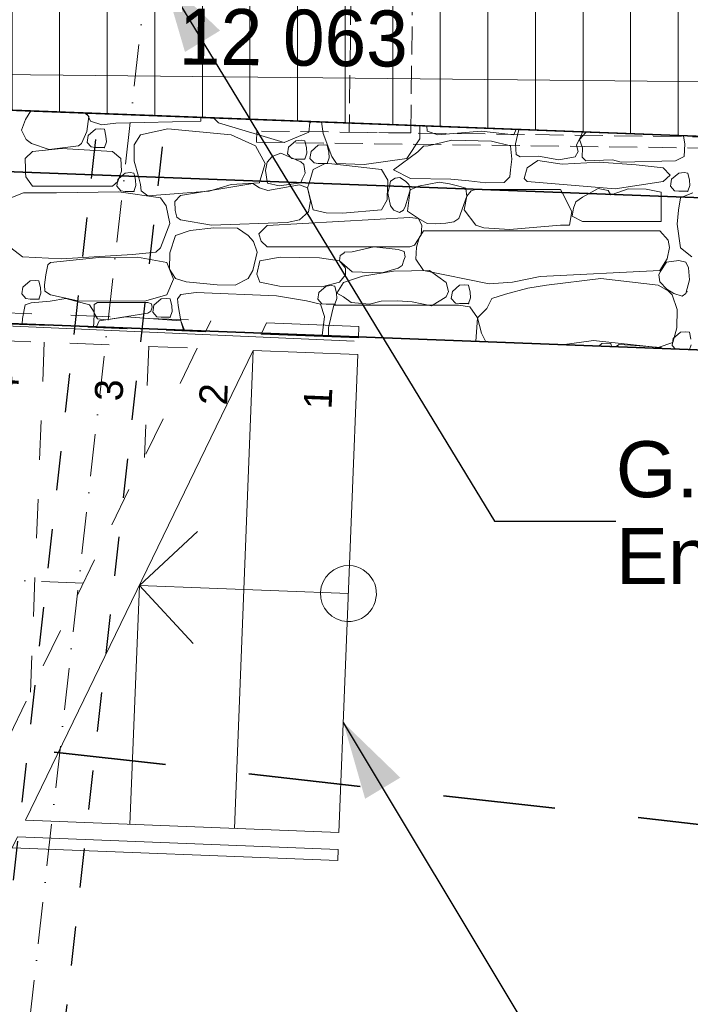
# Model space of a CAD drawing. Header units: millimetres. Extents: x -738537 to 1850049, y -250217 to 604013.
# Tile 138 of 204: x -107752 to -105357, y 74982 to 78497. Entities that reach past the tile are written whole.
import ezdxf
from ezdxf.enums import TextEntityAlignment as Align

# ---------------------------------------------------------------- set-up
doc = ezdxf.new("R2010")
doc.units = ezdxf.units.MM
doc.header["$MEASUREMENT"] = 0
doc.set_wipeout_variables(frame=1)
for name, pattern in [('Dashed', [280, 140, -140]), ('Dot & Dashed', [280, 150, -60, 0, -70]), ('Hidden Line', [140, 100, -40]), ('Long Dashed', [700, 400, -300]), ('Wipeout_Contour', [1000, 0, -1000])]:
    doc.linetypes.add(name, pattern=pattern)
for name, color, linetype, lineweight in [('A_BEAMS_Pen_No__2', 1, 'Continuous', 25), ('A_FLOORS STRUCTURE_Pen_No__128', 9, 'Continuous', 0), ('A_FLOORS STRUCTURE_Pen_No__3', 30, 'Continuous', 15), ('A_SITE 3D_Pen_No__128', 9, 'Continuous', 0), ('A_STAIRS_Pen_No__5', 4, 'Continuous', 5), ('A_WALL LOAD_Pen_No__3', 30, 'Continuous', 15), ('C-GRID _Pen_No__5', 4, 'Continuous', 5), ('C_DIMS - GA_Pen_No__6', 7, 'Continuous', 5), ('C_TEXT GA_Pen_No__6', 7, 'Continuous', 5), ('MARKETING_Pen_No__1', 214, 'Continuous', 35), ('SEWER LINE_Pen_No__1', 214, 'Continuous', 35), ('SEWER LINE_Pen_No__4', 5, 'Continuous', 5)]:
    doc.layers.add(name, color=color, linetype=linetype, lineweight=lineweight)
for name, color, linetype in [('A_FLOORS STRUCTURE', 7, 'Continuous'), ('A_STAIRS', 7, 'Continuous'), ('C_DIMS - GA', 7, 'Continuous'), ('MARKETING', 7, 'Continuous')]:
    doc.layers.add(name, color=color, linetype=linetype)
for name, color, linetype, lineweight, true_color in [('A_STAIRS_Pen_No__7', 7, 'Continuous', 5, 0x9f07ff), ('MARKETING_Pen_No__171', 7, 'Continuous', 0, 0xdadada), ('MARKETING_Pen_No__7', 7, 'Continuous', 5, 0x9f07ff)]:
    doc.layers.add(name, color=color, linetype=linetype, lineweight=lineweight, true_color=true_color)
doc.styles.add('GENERATED_STYLE_1', font='GOTHIC.TTF')
doc.styles.add('GENERATED_STYLE_2', font='arial.ttf')
doc.dimstyles.new('GENERATED_STYLE__1', dxfattribs={"dimtxt": 200, "dimasz": 95, "dimexe": 0.18, "dimexo": 90000, "dimgap": 0.09, "dimtad": 1, "dimdec": 0, "dimzin": 0, "dimdsep": 46, "dimtxsty": 'GENERATED_STYLE_1', "dimblk": 'ARROWHEAD_2', "dimblk1": 'ARROWHEAD_2', "dimblk2": 'ARROWHEAD_2', "dimcen": 0.09, "dimclrd": 7, "dimclre": 7, "dimclrt": 7, "dimadec": 0, "dimazin": 0, "dimtfac": 1, "dimtdec": 4, "dimtmove": 0, "dimatfit": 3, "dimfxl": 1, "dimtolj": 1, "dimtzin": 0, "dimarcsym": 0})
doc.dimstyles.new('GENERATED_STYLE__7', dxfattribs={"dimtxt": 0.18, "dimasz": 273.6, "dimexe": 0.18, "dimexo": 0.0625, "dimgap": 0.09, "dimtad": 0, "dimtih": 1, "dimtoh": 1, "dimdec": 4, "dimzin": 0, "dimdsep": 46, "dimcen": 0.09, "dimadec": 0, "dimazin": 0, "dimtfac": 1, "dimtdec": 4, "dimtmove": 0, "dimatfit": 3, "dimldrblk": 'ARROWHEAD_5', "dimfxl": 1, "dimtolj": 1, "dimtzin": 0, "dimarcsym": 0})

# ---------------------------------------------------------------- blocks, each defined once
blk = doc.blocks.new('*X288')
at = {"layer": 'MARKETING_Pen_No__7', "color": 190, "linetype": 'Continuous', "lineweight": 5, "true_color": 0x9f07ff}
for p, q in [((-107712.6, 78171.4), (-107731.2, 78140.8)), ((-107505.1, 78152.1), (-107519, 78164.1)), ((-107513.1, 78163.9), (-107499.7, 78134.4)), ((-107512.6, 78098.4), (-107505.1, 78152.1)), ((-107105.6, 78134.4), (-107105.3, 78148.5)), ((-107059.6, 78146.7), (-107042.3, 78129.1)), ((-107731.2, 78140.8), (-107746.2, 78102.3)), ((-107481.5, 78106.2), (-107507.5, 78083.6)), ((-107499.7, 78134.4), (-107459.5, 78122)), ((-107463.1, 78107.8), (-107481.5, 78106.2)), ((-107449.8, 78106.2), (-107463.1, 78107.8)), ((-107459.5, 78122), (-107408.5, 78127.5)), ((-107444.1, 78081.1), (-107449.8, 78106.2)), ((-107408.5, 78127.5), (-107105.6, 78134.4)), ((-107222.8, 78107.9), (-107320.8, 78085.6)), ((-106996.7, 78085.6), (-107222.8, 78107.9)), ((-107042.3, 78129.1), (-106807.6, 78059.2)), ((-106719.2, 78095.5), (-106715.5, 78129.1)), ((-106715.5, 78129.1), (-106711.5, 78133.6)), ((-106673.9, 78132.1), (-106667.9, 78091)), ((-106323.3, 78071.8), (-106322.6, 78118.9)), ((-106297.9, 78117.9), (-106296.3, 78099.6)), ((-107746.2, 78102.3), (-107729.8, 78069.7)), ((-107532, 78055.2), (-107512.6, 78098.4)), ((-107507.5, 78083.6), (-107511.2, 78059)), ((-107442.8, 78061.5), (-107444.1, 78081.1)), ((-107320.8, 78085.6), (-107344, 78050.8)), ((-106910.4, 78047.2), (-106996.7, 78085.6)), ((-106807.6, 78059.2), (-106719.2, 78095.5)), ((-106667.9, 78091), (-106637.6, 78009)), ((-106369.1, 78002.2), (-106323.3, 78071.8)), ((-106296.3, 78099.6), (-106258.8, 78085.6)), ((-106258.8, 78085.6), (-106103.2, 78098.9)), ((-106103.2, 78098.9), (-105986.8, 78085.6)), ((-105986.8, 78085.6), (-105978.8, 78105.8)), ((-105969, 78105.5), (-105980.9, 78054.1)), ((-105763.1, 78049.2), (-105745, 78085.8)), ((-105730, 78094.1), (-105752.5, 78069.6)), ((-105745, 78085.8), (-105741.6, 78096.9)), ((-105725.7, 78096.3), (-105730, 78094.1)), ((-105381.2, 78081.6), (-105385.3, 78083.4)), ((-105376, 78053.5), (-105381.2, 78081.6)), ((-107729.8, 78069.7), (-107710.3, 78055.2)), ((-107710.3, 78055.2), (-107647.1, 78033.7)), ((-107603.4, 78037.3), (-107707, 78026.2)), ((-107647.1, 78033.7), (-107542.2, 78047.2)), ((-107421.2, 78026.2), (-107603.4, 78037.3)), ((-107542.2, 78047.2), (-107532, 78055.2)), ((-107511.2, 78059), (-107496.5, 78042.8)), ((-107496.5, 78042.8), (-107481.5, 78040.8)), ((-107481.5, 78040.8), (-107449.8, 78040.8)), ((-107449.8, 78040.8), (-107442.8, 78061.5)), ((-107344, 78050.8), (-107343.2, 77991.9)), ((-106875.8, 77984.4), (-106910.4, 78047.2)), ((-106791.5, 78042.4), (-106795.2, 78017.9)), ((-106765.5, 78065), (-106791.5, 78042.4)), ((-106747, 78066.6), (-106765.5, 78065)), ((-106733.8, 78065), (-106747, 78066.6)), ((-106728, 78040), (-106733.8, 78065)), ((-106726.8, 78020.3), (-106728, 78040)), ((-106685.6, 78049.2), (-106711.6, 78026.6)), ((-106667.2, 78050.8), (-106685.6, 78049.2)), ((-106653.9, 78049.2), (-106667.2, 78050.8)), ((-106648.1, 78024.1), (-106653.9, 78049.2)), ((-106310.1, 78045.5), (-106330.2, 78025.7)), ((-106292.9, 78047.3), (-106310.1, 78045.5)), ((-106209.1, 78066.7), (-106292.9, 78047.3)), ((-106067.1, 78064.1), (-106209.1, 78066.7)), ((-105999.3, 78047.3), (-106067.1, 78064.1)), ((-105994.7, 77999.4), (-105999.3, 78047.3)), ((-105980.9, 78054.1), (-105979.2, 78016)), ((-105756.9, 78027.2), (-105763.1, 78049.2)), ((-105752.5, 78069.6), (-105741.9, 78039.5)), ((-105741.9, 78039.5), (-105743.3, 78006.8)), ((-105378.3, 78008.8), (-105376, 78053.5)), ((-107707, 78026.2), (-107733.4, 78001.9)), ((-107733.4, 78001.9), (-107732.1, 77965.3)), ((-107391.4, 78001.6), (-107421.2, 78026.2)), ((-107389.2, 77956.5), (-107391.4, 78001.6)), ((-106849.9, 78008.4), (-106868, 77988.6)), ((-106819.3, 78020.3), (-106849.9, 78008.4)), ((-106748.6, 77989.2), (-106819.3, 78020.3)), ((-106795.2, 78017.9), (-106780.5, 78001.6)), ((-106780.5, 78001.6), (-106765.5, 77999.7)), ((-106733.8, 77999.7), (-106726.8, 78020.3)), ((-106711.6, 78026.6), (-106715.3, 78002)), ((-106715.3, 78002), (-106700.6, 77985.8)), ((-106653.9, 77983.9), (-106646.9, 78004.5)), ((-106646.9, 78004.5), (-106648.1, 78024.1)), ((-106637.6, 78009), (-106620.3, 77984.4)), ((-106521.5, 77980.5), (-106369.1, 78002.2)), ((-106330.2, 78025.7), (-106417.2, 77960.8)), ((-105979.2, 78016), (-105965, 78007.7)), ((-105965, 78007.7), (-105898.5, 78010)), ((-105898.5, 78010), (-105826.4, 77997.3)), ((-105826.4, 77997.3), (-105767.7, 78007.7)), ((-105767.7, 78007.7), (-105756.9, 78027.2)), ((-105743.3, 78006.8), (-105730, 77993.8)), ((-105409.2, 77993.8), (-105378.3, 78008.8)), ((-107343.2, 77991.9), (-107328.3, 77936.9)), ((-106894.2, 77920.6), (-106875.8, 77984.4)), ((-106868, 77988.6), (-106874.3, 77959.3)), ((-106765.5, 77999.7), (-106733.8, 77999.7)), ((-106736.8, 77979.7), (-106748.6, 77989.2)), ((-106733, 77949.6), (-106736.8, 77979.7)), ((-106660.7, 77983.3), (-106703.6, 77962.1)), ((-106700.6, 77985.8), (-106685.6, 77983.9)), ((-106685.6, 77983.9), (-106653.9, 77983.9)), ((-106636.9, 77982.8), (-106660.7, 77983.3)), ((-106459.4, 77962.1), (-106636.9, 77982.8)), ((-106620.3, 77984.4), (-106521.5, 77980.5)), ((-105999.3, 77960.8), (-105994.7, 77999.4)), ((-105939.9, 77968.1), (-105950.6, 77930.4)), ((-105900.9, 77994.7), (-105939.9, 77968.1)), ((-105814, 77981.6), (-105900.9, 77994.7)), ((-105681.6, 77989), (-105814, 77981.6)), ((-105730, 77993.8), (-105634, 77996.8)), ((-105550.4, 77979.1), (-105681.6, 77989)), ((-105634, 77996.8), (-105604.1, 77988.6)), ((-105604.1, 77988.6), (-105409.2, 77993.8)), ((-105453.5, 77968.1), (-105550.4, 77979.1)), ((-105428.7, 77942.7), (-105453.5, 77968.1)), ((-107732.1, 77965.3), (-107731.2, 77952.1)), ((-107395.2, 77939.5), (-107389.2, 77956.5)), ((-107376.1, 77949.5), (-107388, 77939.2)), ((-107357.6, 77951.2), (-107376.1, 77949.5)), ((-107344.4, 77949.5), (-107357.6, 77951.2)), ((-107341.6, 77937.4), (-107344.4, 77949.5)), ((-106874.3, 77959.3), (-106868.5, 77919.6)), ((-106743.1, 77928.3), (-106733, 77949.6)), ((-106703.6, 77962.1), (-106718.4, 77913.9)), ((-106436.8, 77924.4), (-106459.4, 77962.1)), ((-106410.9, 77931.8), (-106427.1, 77921.2)), ((-106417.2, 77960.8), (-106356.2, 77929.8)), ((-106393.9, 77934.2), (-106410.9, 77931.8)), ((-106374.3, 77921.2), (-106393.9, 77934.2)), ((-106021.6, 77916.4), (-106001.2, 77936.4)), ((-106001.2, 77936.4), (-105999.3, 77960.8)), ((-105950.6, 77930.4), (-105939.9, 77919.2)), ((-105453.5, 77919.2), (-105428.7, 77942.7)), ((-105397.5, 77949.9), (-105423.5, 77927.3)), ((-105379, 77951.5), (-105397.5, 77949.9)), ((-105365.8, 77949.9), (-105379, 77951.5)), ((-105360, 77924.8), (-105365.8, 77949.9)), ((-106748, 77915), (-106743.1, 77928.3)), ((-106437.8, 77903.3), (-106437.7, 77905.8)), ((-106437.7, 77905.8), (-106436.8, 77924.4)), ((-106427.1, 77921.2), (-106431.5, 77903.1)), ((-106362.6, 77909.4), (-106374.3, 77921.2)), ((-106360.1, 77900.4), (-106362.6, 77909.4)), ((-106356.2, 77929.8), (-106212.2, 77927.8)), ((-106327.4, 77902.7), (-106335.3, 77899.5)), ((-106253.6, 77917), (-106327.4, 77902.7)), ((-106217.1, 77911.8), (-106253.6, 77917)), ((-106183.5, 77902.7), (-106217.1, 77911.8)), ((-106212.2, 77927.8), (-106148.4, 77921.5)), ((-106159.1, 77895.3), (-106183.5, 77902.7)), ((-106158.8, 77892.8), (-106159.1, 77895.3)), ((-106148.4, 77921.5), (-106087.1, 77915.2)), ((-106087.1, 77915.2), (-106021.6, 77916.4)), ((-105939.9, 77919.2), (-105625.1, 77893.5)), ((-105625.1, 77893.5), (-105453.5, 77919.2)), ((-105423.5, 77927.3), (-105427.2, 77902.7)), ((-105427.2, 77902.7), (-105412.5, 77886.5)), ((-105365.8, 77884.6), (-105358.8, 77905.2)), ((-105358.8, 77905.2), (-105360, 77924.8)), ((-106123.4, 77891.5), (-106123.5, 77891.5)), ((-105819.8, 77891.5), (-106123.4, 77891.5)), ((-105813.9, 77879.8), (-105819.8, 77891.5)), ((-105686.3, 77894), (-105718.1, 77876.2)), ((-105650.3, 77887.2), (-105686.3, 77894)), ((-105642.2, 77873.3), (-105650.3, 77887.2)), ((-105578.1, 77892.9), (-105636.2, 77873.1)), ((-105514, 77892.6), (-105578.1, 77892.9)), ((-105461, 77881.2), (-105514, 77892.6)), ((-105461, 77866.5), (-105461, 77881.2)), ((-105412.5, 77886.5), (-105397.5, 77884.6)), ((-105397.5, 77884.6), (-105365.8, 77884.6)), ((-105347, 77879), (-105387, 77863.7))]:
    blk.add_line(p, q, dxfattribs=at)
for p in [(-107449.8, 78040.8), (-106733.8, 77999.7), (-106653.9, 77983.9), (-105365.8, 77884.6)]:
    blk.add_point(p, dxfattribs=at)
blk = doc.blocks.new('Fill_103', base_point=(0, 0))
at = {"color": 254, "linetype": 'Wipeout_Contour', "lineweight": 0, "ltscale": 778868.011048}
blk.add_wipeout([(-109499.7, 78239), (-109508, 78019.2), (-100580.9, 77682.3), (-100442.4, 78591.1), (-100728.2, 78594), (-100856.8, 77912.1)], dxfattribs=at).dxf.layer = 'MARKETING'
at = {"layer": 'MARKETING_Pen_No__1', "color": 214, "linetype": 'Continuous', "lineweight": 35, "flags": 128}
blk.add_lwpolyline([(-109499.7, 78239), (-109508, 78019.2), (-100580.9, 77682.3), (-100442.4, 78591.1), (-100728.2, 78594), (-100856.8, 77912.1)], close=True, dxfattribs=at)
at = {"layer": 'MARKETING_Pen_No__7', "color": 190, "linetype": 'Continuous', "lineweight": 5, "true_color": 0x9f07ff}
blk.add_blockref('*X288', (0, 0), dxfattribs=at)
blk = doc.blocks.new('*X290')
at = {"layer": 'MARKETING_Pen_No__171', "color": 254, "linetype": 'Continuous', "lineweight": 0, "true_color": 0xdadada}
for p, q in [((-107731.2, 77952.1), (-107730.1, 77935.7)), ((-107730.1, 77935.7), (-107707, 77902.7)), ((-107402.2, 77919.9), (-107395.2, 77939.5)), ((-107388, 77939.2), (-107402.1, 77926.9)), ((-107338.6, 77924.5), (-107341.6, 77937.4)), ((-107328.3, 77936.9), (-107320.8, 77909.3)), ((-107707, 77902.7), (-107421.2, 77902.7)), ((-107421.2, 77902.7), (-107402.2, 77919.9)), ((-107402.1, 77926.9), (-107405.8, 77902.4)), ((-107405.8, 77902.4), (-107391, 77886.1)), ((-107344.4, 77884.2), (-107337.4, 77904.8)), ((-107337.4, 77904.8), (-107338.6, 77924.5)), ((-107320.8, 77909.3), (-107318, 77885.9)), ((-106920, 77912.7), (-107177.6, 77869.8)), ((-107076.1, 77885.3), (-106996.7, 77909.3)), ((-106996.7, 77909.3), (-106895.7, 77915.2)), ((-106895.4, 77896.7), (-106920, 77912.7)), ((-106895.7, 77915.2), (-106894.2, 77920.5)), ((-106865.8, 77887.6), (-106895.4, 77896.7)), ((-106868.5, 77919.6), (-106867.6, 77914)), ((-106867.6, 77914), (-106826, 77904)), ((-106752.5, 77908), (-106865.8, 77887.6)), ((-106826, 77904), (-106748.2, 77914.6)), ((-106723.8, 77896.4), (-106752.5, 77908)), ((-106748.2, 77914.6), (-106748, 77915)), ((-106718.4, 77913.9), (-106723.8, 77896.4)), ((-106713, 77850.2), (-106723.8, 77896.4)), ((-106723.8, 77896.4), (-106703.6, 77818.9)), ((-106440.1, 77854.3), (-106437.8, 77903.3)), ((-106431.5, 77903.1), (-106437.7, 77878.2)), ((-106357.4, 77890.3), (-106360.1, 77900.4)), ((-106335.3, 77899.5), (-106357.4, 77890.3)), ((-107739, 77879), (-107783.9, 77861.8)), ((-107670.6, 77879), (-107739, 77879)), ((-107621.4, 77879), (-107689.7, 77879)), ((-107398.6, 77882.3), (-107621.4, 77879)), ((-107248.9, 77861.8), (-107398.6, 77882.3)), ((-107391, 77886.1), (-107376.1, 77884.2)), ((-107376.1, 77884.2), (-107344.4, 77884.2)), ((-107318, 77885.9), (-107295.1, 77868.7)), ((-107295.1, 77868.7), (-107076.1, 77885.3)), ((-107228.6, 77832.8), (-107248.9, 77861.8)), ((-107177.6, 77869.8), (-107197.9, 77848)), ((-106437.7, 77878.2), (-106427.1, 77832.8)), ((-106374.3, 77832.8), (-106357.4, 77890.3)), ((-106357.4, 77890.3), (-106366.8, 77814.2)), ((-106183.5, 77787.9), (-106155.5, 77867.4)), ((-106155.5, 77867.4), (-106164.4, 77818.5)), ((-106155.5, 77867.4), (-106158.8, 77892.8)), ((-106140, 77886.2), (-106155.5, 77867.4)), ((-106123.5, 77891.5), (-106140, 77886.2)), ((-105779.7, 77812.2), (-105813.9, 77879.8)), ((-105741.3, 77863.1), (-105765.6, 77846.5)), ((-105718.1, 77876.2), (-105741.3, 77863.1)), ((-105641.1, 77871.4), (-105642.2, 77873.3)), ((-105636.3, 77873.1), (-105641.1, 77871.4)), ((-105461, 77776.7), (-105461, 77866.5)), ((-105391.9, 77861.8), (-105398.4, 77817.5)), ((-105387, 77863.7), (-105391.9, 77861.8)), ((-107215.9, 77769.7), (-107228.6, 77832.8)), ((-107197.9, 77848), (-107197.4, 77816.4)), ((-106720.8, 77811.2), (-106713, 77850.2)), ((-106459.4, 77818.9), (-106440.1, 77854.3)), ((-106427.1, 77832.8), (-106415.8, 77816.9)), ((-106381.4, 77817.1), (-106374.3, 77832.8)), ((-105765.6, 77846.5), (-105773.9, 77824.8)), ((-107197.4, 77816.4), (-107190.7, 77792.4)), ((-107190.7, 77792.4), (-107177.6, 77782.6)), ((-106358.4, 77791.2), (-106868, 77762.7)), ((-106752.5, 77782.6), (-106720.8, 77811.2)), ((-106703.6, 77818.9), (-106657.4, 77807.3)), ((-106657.4, 77807.3), (-106599, 77806.2)), ((-106599, 77806.2), (-106459.4, 77818.9)), ((-106415.8, 77816.9), (-106396.1, 77809.4)), ((-106396.1, 77809.4), (-106381.4, 77817.1)), ((-106366.8, 77814.2), (-106327.4, 77787.9)), ((-106327.4, 77787.9), (-106358.4, 77791.2)), ((-106164.4, 77818.5), (-106123.4, 77763.5)), ((-105788, 77763.5), (-105779.7, 77812.2)), ((-105773.9, 77824.8), (-105779.1, 77795.9)), ((-105779.1, 77795.9), (-105741.3, 77776.7)), ((-105398.4, 77817.5), (-105403.4, 77767.7)), ((-107248.9, 77682.3), (-107215.9, 77769.7)), ((-107177.6, 77782.6), (-107066.7, 77764.1)), ((-107058.7, 77754.7), (-107142.8, 77744.5)), ((-107066.7, 77764.1), (-106796.3, 77773)), ((-106974.3, 77753.1), (-107058.7, 77754.7)), ((-106868, 77762.7), (-106897.6, 77732.6)), ((-106796.3, 77773), (-106752.5, 77782.6)), ((-106316.2, 77762.2), (-106327.4, 77787.9)), ((-106327.4, 77787.9), (-106297.1, 77770.1)), ((-106318.2, 77729.1), (-106316.2, 77762.2)), ((-106297.1, 77770.1), (-106265.2, 77768.7)), ((-106265.2, 77768.7), (-106229.6, 77771.2)), ((-106229.6, 77771.2), (-106201.5, 77775.5)), ((-106201.5, 77775.5), (-106183.5, 77787.9)), ((-106123.4, 77763.5), (-106094.3, 77754.1)), ((-106002.4, 77748.1), (-105819.8, 77763.5)), ((-105819.8, 77763.5), (-105788, 77763.5)), ((-105741.3, 77776.7), (-105461, 77776.7)), ((-105403.4, 77767.7), (-105391.9, 77682.2)), ((-107196.1, 77726.5), (-107216.5, 77665)), ((-107142.8, 77744.5), (-107196.1, 77726.5)), ((-106936, 77726.5), (-106974.3, 77753.1)), ((-106917.3, 77705.2), (-106936, 77726.5)), ((-106897.6, 77732.6), (-106890.2, 77706)), ((-106341.8, 77692.4), (-106318.2, 77729.1)), ((-106309.6, 77743), (-106325.4, 77718.6)), ((-105465.3, 77743), (-106309.6, 77743)), ((-106094.3, 77754.1), (-106002.4, 77748.1)), ((-105435.6, 77710), (-105465.3, 77743)), ((-106903.7, 77667.8), (-106917.3, 77705.2)), ((-106890.2, 77706), (-106868, 77686.2)), ((-106868, 77686.2), (-106358.4, 77686.2)), ((-106487, 77686), (-106564.4, 77668.9)), ((-106400.7, 77677.3), (-106487, 77686)), ((-106358.4, 77686.2), (-106341.8, 77692.4)), ((-106335.3, 77685.6), (-106337.3, 77642.7)), ((-106325.4, 77718.6), (-106335.3, 77685.6)), ((-105439.6, 77644), (-105431, 77684.2)), ((-105431, 77684.2), (-105435.6, 77710)), ((-107783.9, 77682.2), (-107742.6, 77650.4)), ((-107742.6, 77650.4), (-107603.5, 77643.5)), ((-107603.5, 77643.5), (-107349.6, 77659.2)), ((-107331, 77649.9), (-107469.1, 77647.9)), ((-107349.6, 77659.2), (-107265.7, 77667.3)), ((-107226.4, 77630.1), (-107331, 77649.9)), ((-107265.7, 77667.3), (-107248.9, 77682.3)), ((-107216.5, 77665), (-107217.1, 77606.7)), ((-106920, 77601.7), (-106903.7, 77667.8)), ((-106607.3, 77655), (-106609.3, 77636.7)), ((-106594.9, 77664), (-106607.3, 77655)), ((-106591.5, 77667.6), (-106594.9, 77664)), ((-106564.4, 77668.9), (-106591.5, 77667.6)), ((-106378.5, 77669.5), (-106400.7, 77677.3)), ((-106380.1, 77638.6), (-106375.3, 77650.6)), ((-106375.3, 77650.6), (-106378.5, 77669.5)), ((-105391.9, 77682.2), (-105350.6, 77650.4)), ((-107651.9, 77621.6), (-107659.3, 77586.2)), ((-107642.3, 77630.1), (-107651.9, 77621.6)), ((-107469.1, 77647.9), (-107642.3, 77630.1)), ((-107203.5, 77570.8), (-107226.4, 77630.1)), ((-106894.4, 77636.7), (-106905.7, 77588.9)), ((-106822.1, 77649), (-106894.4, 77636.7)), ((-106680.9, 77647.6), (-106822.1, 77649)), ((-106609.3, 77636.7), (-106680.9, 77647.6)), ((-106589, 77610.2), (-106609.3, 77636.7)), ((-106609.3, 77636.7), (-106564.4, 77596.5)), ((-106400.7, 77609.7), (-106386.4, 77619.5)), ((-106386.4, 77619.5), (-106380.1, 77638.6)), ((-106337.3, 77642.7), (-106309.6, 77602.4)), ((-105465.3, 77602.4), (-105439.6, 77644)), ((-105441.2, 77631.4), (-105464.1, 77597.2)), ((-105398, 77637.2), (-105441.2, 77631.4)), ((-105372.3, 77631.4), (-105398, 77637.2)), ((-105362.8, 77610.9), (-105372.3, 77631.4)), ((-107659.3, 77586.2), (-107664.2, 77550.9)), ((-107217.1, 77606.7), (-107196.1, 77572.7)), ((-106936, 77572.7), (-106920, 77601.7)), ((-106905.7, 77588.9), (-106894.4, 77560.1)), ((-106609.3, 77560.1), (-106588.2, 77585.9)), ((-106527.4, 77581.4), (-106596.1, 77558.8)), ((-106588.2, 77585.9), (-106589, 77610.2)), ((-106564.4, 77596.5), (-106457.7, 77593.8)), ((-106416.7, 77599.8), (-106527.4, 77581.4)), ((-106457.7, 77593.8), (-106400.7, 77609.7)), ((-106288.5, 77602.2), (-106416.7, 77599.8)), ((-106309.6, 77602.4), (-106075, 77553.8)), ((-106229, 77558.8), (-106288.5, 77602.2)), ((-105992.1, 77560.1), (-105893.5, 77580.1)), ((-105893.5, 77580.1), (-105465.3, 77602.4)), ((-105464.1, 77597.2), (-105469, 77585.9)), ((-105469, 77585.9), (-105465.1, 77561.2)), ((-105359, 77568.2), (-105362.8, 77610.9)), ((-107715.4, 77565.1), (-107741.4, 77542.5)), ((-107696.9, 77566.7), (-107715.4, 77565.1)), ((-107683.7, 77565.1), (-107696.9, 77566.7)), ((-107677.9, 77540.1), (-107683.7, 77565.1)), ((-107664.2, 77550.9), (-107662.4, 77528.6)), ((-107226.4, 77515.3), (-107203.5, 77570.8)), ((-107196.1, 77572.7), (-107157.5, 77561.3)), ((-107157.5, 77561.3), (-107047.4, 77550.2)), ((-107047.4, 77550.2), (-106982.9, 77549.4)), ((-106982.9, 77549.4), (-106936, 77572.7)), ((-106894.4, 77560.1), (-106824, 77545.8)), ((-106824, 77545.8), (-106672.9, 77543.5)), ((-106657.7, 77546.4), (-106683.7, 77523.8)), ((-106672.9, 77543.5), (-106609.3, 77560.1)), ((-106639.2, 77548), (-106657.7, 77546.4)), ((-106626, 77546.4), (-106639.2, 77548)), ((-106620.2, 77521.3), (-106626, 77546.4)), ((-106596.1, 77558.8), (-106619.7, 77520.6)), ((-106220.7, 77527.4), (-106229, 77558.8)), ((-106180.7, 77549), (-106206.7, 77526.4)), ((-106162.3, 77550.6), (-106180.7, 77549)), ((-106149, 77549), (-106162.3, 77550.6)), ((-106143.3, 77523.9), (-106149, 77549)), ((-106075, 77553.8), (-105992.1, 77560.1)), ((-105870, 77549.6), (-105936.6, 77539)), ((-105675.9, 77572.7), (-105870, 77549.6)), ((-105471.9, 77549.6), (-105675.9, 77572.7)), ((-105435.6, 77529.8), (-105471.9, 77549.6)), ((-105465.1, 77561.2), (-105440.9, 77535.1)), ((-105372.3, 77519.8), (-105359, 77568.2)), ((-107741.4, 77542.5), (-107745.1, 77518)), ((-107745.1, 77518), (-107730.4, 77501.7)), ((-107683.7, 77499.8), (-107676.7, 77520.4)), ((-107676.7, 77520.4), (-107677.9, 77540.1)), ((-107662.4, 77528.6), (-107642.3, 77515.3)), ((-107642.3, 77515.3), (-107545.3, 77493.6)), ((-107306.5, 77492.5), (-107226.4, 77515.3)), ((-107176.9, 77516.6), (-107188.3, 77500.4)), ((-107121.4, 77523.4), (-107176.9, 77516.6)), ((-106835, 77511.1), (-107121.4, 77523.4)), ((-106727.6, 77493.6), (-106835, 77511.1)), ((-106683.7, 77523.8), (-106687.4, 77499.2)), ((-106619, 77501.7), (-106620.2, 77521.3)), ((-106619.7, 77520.6), (-106596.1, 77507.3)), ((-106229, 77507.3), (-106220.7, 77527.4)), ((-106206.7, 77526.4), (-106210.4, 77501.8)), ((-106142, 77504.3), (-106143.3, 77523.9)), ((-106016.5, 77517.2), (-106065.3, 77502.1)), ((-105936.6, 77539), (-106016.5, 77517.2)), ((-105440.9, 77535.1), (-105415.6, 77519.8)), ((-105421.8, 77514.6), (-105435.6, 77529.8)), ((-105403.3, 77462.5), (-105421.8, 77514.6)), ((-105415.6, 77519.8), (-105385.5, 77509.9)), ((-105385.5, 77509.9), (-105372.3, 77519.8)), ((-107733.4, 77479.6), (-107742.7, 77430.9)), ((-107711.9, 77486), (-107733.4, 77479.6)), ((-107730.4, 77501.7), (-107715.4, 77499.8)), ((-107715.4, 77499.8), (-107683.7, 77499.8)), ((-107643.7, 77492.7), (-107711.9, 77486)), ((-107587.7, 77501.9), (-107643.7, 77492.7)), ((-107503, 77479.6), (-107587.7, 77501.9)), ((-107545.3, 77493.6), (-107306.5, 77492.5)), ((-107486.5, 77453), (-107503, 77479.6)), ((-107474.1, 77487), (-107486.8, 77480)), ((-107486.8, 77480), (-107486.3, 77449)), ((-107294.7, 77487), (-107474.1, 77487)), ((-107281.7, 77482.9), (-107294.7, 77487)), ((-107279.4, 77471.3), (-107281.7, 77482.9)), ((-107272.9, 77477.6), (-107276.6, 77453.1)), ((-107246.9, 77500.2), (-107272.9, 77477.6)), ((-107228.5, 77501.9), (-107246.9, 77500.2)), ((-107215.2, 77500.2), (-107228.5, 77501.9)), ((-107209.4, 77475.2), (-107215.2, 77500.2)), ((-107208.2, 77455.5), (-107209.4, 77475.2)), ((-107188.3, 77500.4), (-107186.4, 77477.1)), ((-107186.4, 77477.1), (-107176.6, 77422.2)), ((-106677.9, 77482), (-106727.6, 77493.6)), ((-106687.4, 77499.2), (-106672.7, 77483)), ((-106662.9, 77437.8), (-106677.9, 77482)), ((-106672.7, 77483), (-106657.7, 77481.1)), ((-106657.7, 77481.1), (-106626, 77481.1)), ((-106629.7, 77477.6), (-106636.9, 77448.6)), ((-106184.2, 77477.6), (-106629.7, 77477.6)), ((-106626, 77481.1), (-106619, 77501.7)), ((-106596.1, 77507.3), (-106568.2, 77487.5)), ((-106568.2, 77487.5), (-106503.2, 77482)), ((-106503.2, 77482), (-106460.8, 77491.8)), ((-106460.8, 77491.8), (-106401.9, 77493.6)), ((-106401.9, 77493.6), (-106350.4, 77490)), ((-106350.4, 77490), (-106281.4, 77476.2)), ((-106281.4, 77476.2), (-106247.4, 77496.1)), ((-106247.4, 77496.1), (-106229, 77507.3)), ((-106210.4, 77501.8), (-106195.7, 77485.6)), ((-106195.7, 77485.6), (-106180.7, 77483.6)), ((-106144.6, 77471.9), (-106184.2, 77477.6)), ((-106180.7, 77483.6), (-106149, 77483.6)), ((-106149, 77483.6), (-106142, 77504.3)), ((-106065.3, 77502.1), (-106083.8, 77465.8)), ((-107487.3, 77411.1), (-107486.5, 77453)), ((-107486.3, 77449), (-107474.1, 77429)), ((-107444.2, 77426.2), (-107294.7, 77449.1)), ((-107294.7, 77449.1), (-107284.3, 77456.7)), ((-107284.3, 77456.7), (-107279.4, 77471.3)), ((-107276.6, 77453.1), (-107261.9, 77436.8)), ((-107215.2, 77434.9), (-107208.2, 77455.5)), ((-106636.9, 77448.6), (-106649.4, 77397.7)), ((-106116.7, 77432.9), (-106144.6, 77471.9)), ((-106083.8, 77465.8), (-106116.7, 77432.9)), ((-105404.6, 77397.1), (-105403.3, 77462.5)), ((-107742.7, 77430.9), (-107744.1, 77410.6)), ((-107489.4, 77400.9), (-107487.3, 77411.1)), ((-107468.7, 77422.2), (-107477.8, 77400.4)), ((-107474.1, 77429), (-107444.2, 77426.2)), ((-107372.3, 77437), (-107468.7, 77422.2)), ((-107176.6, 77422.2), (-107372.3, 77437)), ((-107261.9, 77436.8), (-107246.9, 77434.9)), ((-107246.9, 77434.9), (-107215.2, 77434.9)), ((-107176.6, 77422.2), (-107163.6, 77388.4)), ((-107166.7, 77388.5), (-107176.6, 77422.2)), ((-106671.9, 77369.6), (-106662.9, 77437.8)), ((-106122.9, 77348.6), (-106116.7, 77432.9)), ((-106116.7, 77432.9), (-106103, 77378.6)), ((-106649.4, 77397.7), (-106649.2, 77368.7)), ((-106103, 77378.6), (-106086.7, 77347.2)), ((-105418.5, 77345), (-105404.6, 77397.1)), ((-105391.7, 77381.6), (-105417.7, 77358.9)), ((-105373.3, 77383.2), (-105391.7, 77381.6)), ((-105360, 77381.6), (-105373.3, 77383.2)), ((-105354.3, 77356.5), (-105360, 77381.6)), ((-105814.6, 77336.8), (-105702.3, 77351.6)), ((-105702.3, 77351.6), (-105471.9, 77326.5)), ((-105672.6, 77341.1), (-105683.3, 77331.7)), ((-105654.1, 77342.7), (-105672.6, 77341.1)), ((-105640.9, 77341.1), (-105654.1, 77342.7)), ((-105638.3, 77330), (-105640.9, 77341.1)), ((-105610.7, 77337.3), (-105620.3, 77331.8)), ((-105569.9, 77335.6), (-105610.7, 77337.3)), ((-105461.8, 77326.5), (-105569.9, 77335.6)), ((-105471.9, 77326.5), (-105418.5, 77345)), ((-105417.7, 77358.9), (-105421.4, 77334.4)), ((-105421.4, 77334.4), (-105409.5, 77321.3)), ((-105359, 77319.3), (-105353, 77336.9)), ((-105620.3, 77331.8), (-105621.1, 77329.4)), ((-105457.9, 77323.1), (-105461.8, 77326.5))]:
    blk.add_line(p, q, dxfattribs=at)
for p in [(-107344.4, 77884.2), (-105368.3, 77525.9), (-107683.7, 77499.8), (-106626, 77481.1), (-106149, 77483.6), (-107215.2, 77434.9)]:
    blk.add_point(p, dxfattribs=at)
blk = doc.blocks.new('Fill_104', base_point=(0, 0))
at = {"color": 254, "linetype": 'Wipeout_Contour', "lineweight": 0, "ltscale": 522511.046225}
blk.add_wipeout([(-109529.3, 77479), (-100641.4, 77138.7), (-100580.9, 77682.3), (-109508, 78019.2)], dxfattribs=at).dxf.layer = 'MARKETING'
at = {"layer": 'MARKETING_Pen_No__1', "color": 214, "linetype": 'Continuous', "lineweight": 35, "flags": 128}
blk.add_lwpolyline([(-109529.3, 77479), (-109508, 78019.2), (-100580.9, 77682.3), (-100641.4, 77138.7)], close=True, dxfattribs=at)
at = {"layer": 'MARKETING_Pen_No__171', "color": 254, "linetype": 'Continuous', "lineweight": 0, "true_color": 0xdadada}
blk.add_blockref('*X290', (0, 0), dxfattribs=at)
blk = doc.blocks.new('Steel Pan Stair 20[34]', base_point=(-106615.6, 75495.3))
at = {"layer": 'A_STAIRS_Pen_No__5', "color": 4, "linetype": 'Dot & Dashed', "lineweight": 5}
for p, q in [((-109565.2, 76565.9), (-109357.5, 76757.9)), ((-109373.2, 76358.2), (-109565.2, 76565.9)), ((-107524.7, 76485.6), (-109565.2, 76565.9))]:
    blk.add_line(p, q, dxfattribs=at)
at = {"layer": 'A_STAIRS_Pen_No__5', "color": 4, "linetype": 'Continuous', "lineweight": 5}
for p, q in [((-107324.9, 76477.8), (-107117.2, 76669.7)), ((-107132.9, 76270), (-107324.9, 76477.8)), ((-106578.1, 76448.4), (-107324.9, 76477.8))]:
    blk.add_line(p, q, dxfattribs=at)
for start, end in [(87.7467, 267.7467), (267.7467, 87.7467)]:
    blk.add_arc((-106578.1, 76448.4), 100, start, end, dxfattribs=at)
at = {"layer": 'A_STAIRS_Pen_No__7', "color": 190, "linetype": 'Dashed', "lineweight": 5, "true_color": 0x9f07ff}
for p, q in [((-109529.3, 77479), (-109527.7, 77519)), ((-109527.7, 77519), (-107070.1, 77422.3)), ((-107089.2, 77383), (-109529.3, 77479)), ((-109598.8, 75712.8), (-109531.6, 77419)), ((-109531.6, 77419), (-107117.8, 77324.1)), ((-109158.2, 77404.3), (-109225.4, 75698.1)), ((-107070.1, 77422.3), (-107089.2, 77383)), ((-108784.9, 77389.7), (-108852, 75683.4)), ((-108411.5, 77375), (-108478.6, 75668.7)), ((-108038.1, 77360.3), (-108105.2, 75654)), ((-107664.7, 77345.6), (-107713.9, 76095.9)), ((-107117.8, 77324.1), (-107931.7, 75647.2)), ((-107291.3, 77330.9), (-107306.9, 76934.4)), ((-107931.7, 75647.2), (-109598.8, 75712.8)), ((-109602.7, 75612.8), (-109601.1, 75652.8)), ((-109601.1, 75652.8), (-107960.3, 75588.3)), ((-107979.4, 75549), (-109602.7, 75612.8)), ((-107960.3, 75588.3), (-107979.4, 75549))]:
    blk.add_line(p, q, dxfattribs=at)
at = {"layer": 'A_STAIRS_Pen_No__7', "color": 190, "linetype": 'Continuous', "lineweight": 5, "true_color": 0x9f07ff}
for p, q in [((-106917.9, 77316.2), (-106985.1, 75609.9)), ((-106544.6, 77301.5), (-106611.7, 75595.2)), ((-107324.9, 76477.8), (-107358.5, 75624.6))]:
    blk.add_line(p, q, dxfattribs=at)
at = {"layer": 'A_STAIRS_Pen_No__7', "color": 190, "linetype": 'Continuous', "lineweight": 5, "true_color": 0x9f07ff, "flags": 128}
for points in [[(-106540.6, 77401.4), (-106542.2, 77361.5), (-106889.3, 77375.1), (-106870.3, 77414.4)], [(-106544.6, 77301.5), (-106611.7, 75595.2), (-107731.8, 75639.3), (-106917.9, 77316.2)], [(-106614.1, 75535.3), (-106615.6, 75495.3), (-107779.5, 75541.1), (-107760.4, 75580.4)]]:
    blk.add_lwpolyline(points, close=True, dxfattribs=at)
at = {"layer": 'A_STAIRS_Pen_No__7', "color": 190, "lineweight": 5, "true_color": 0x9f07ff, "style": 'GENERATED_STYLE_2'}
for tag, p in [('nStartNumbering_7', (-109348.9, 77288.9)), ('nStartNumbering_6', (-108975.5, 77274.2)), ('nStartNumbering_5', (-108602.1, 77259.5)), ('nStartNumbering_4', (-108228.7, 77244.8)), ('nStartNumbering_3', (-107855.3, 77230.1)), ('nStartNumbering_2', (-107482, 77215.5)), ('nStartNumbering_1', (-107108.6, 77200.8)), ('nStartNumbering_0', (-106735.2, 77186.1))]:
    blk.add_attdef(tag, text='', height=100, rotation=87.7467, dxfattribs=at).set_placement(p, align=Align.TOP_RIGHT)
blk = doc.blocks.new('*D507')
at = {"layer": 'C_DIMS - GA_Pen_No__6', "color": 7, "linetype": 'Continuous', "lineweight": 5, "transparency": 16777216}
for p, q in [((-112785.4, 78443.4), (-112787.2, 78255.9)), ((-112749.6, 78411.8), (-112823, 78287.5)), ((-112786.3, 78349.7), (-112847.4, 78350.3)), ((-100723.4, 78231.2), (-112786.3, 78349.7)), ((-100722.5, 78324.9), (-100724.3, 78137.4)), ((-100760.1, 78169), (-100686.7, 78293.3)), ((-100662.3, 78230.6), (-100723.4, 78231.2))]:
    blk.add_line(p, q, dxfattribs=at)
at = {"layer": 'C_DIMS - GA_Pen_No__6', "color": 7, "lineweight": 5, "transparency": 16777216, "insert": (-107184.6, 78334.6), "char_height": 200, "attachment_point": 7, "rotation": 359.4371, "style": 'GENERATED_STYLE_1'}
blk.add_mtext('\\A1;{\\pql;\\fCentury Gothic|b0|i0|c0|p34;12\xa0063}', dxfattribs=at)
blk = doc.blocks.new('ARROWHEAD_2')
at = {"color": 0, "linetype": 'Continuous', "lineweight": 0}
for p, q in [((-0.378, -0.655), (0.378, 0.655)), ((0, 0), (-1, 0))]:
    blk.add_line(p, q, dxfattribs=at)
blk = doc.blocks.new('ARROWHEAD_5')
at = {"linetype": 'Continuous', "lineweight": 0}
blk.add_hatch(color=0, dxfattribs=at).paths.add_polyline_path([(-1, 0.2679), (0, 0), (-1, -0.2679)])
at = {"color": 0, "linetype": 'Continuous', "lineweight": 0}
blk.add_line((0, 0), (-1, 0), dxfattribs=at)

msp = doc.modelspace()

# ---------------------------------------------------------------- wipeouts: each hides what was drawn before it
at = {"color": 254, "linetype": 'Wipeout_Contour', "lineweight": 0, "ltscale": 1067346.292410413}
msp.add_wipeout([(-112606.1, 78715.6), (-112714.8, 75735.3), (-109602.7, 75612.8), (-109507.2, 78019.2), (-109498.4, 78240.7), (-100547.7, 77900.4), (-100419.3, 78590.9), (-112445.3, 78714)], dxfattribs=at).dxf.layer = 'A_FLOORS STRUCTURE'

# ---------------------------------------------------------------- next in the draw order: hatches: boundary and pattern name
at = {"layer": 'A_FLOORS STRUCTURE_Pen_No__128', "linetype": 'Continuous', "lineweight": 0}
h = msp.add_hatch(dxfattribs=at)
h.set_pattern_fill('PATTERN__DECK_II', color=9, style=0, pattern_type=2)
h.set_pattern_definition([(90, (0, 0), (-170, 0), [])])
h.paths.add_polyline_path([(-112606.1, 78715.6), (-112714.8, 75735.3), (-109602.7, 75612.8), (-109507.2, 78019.2), (-109498.4, 78240.7), (-100547.7, 77900.4), (-100419.3, 78590.9), (-112445.3, 78714)])

# ---------------------------------------------------------------- next in the draw order: linework, layer by layer
at = {"layer": 'A_FLOORS STRUCTURE_Pen_No__3', "color": 30, "linetype": 'Continuous', "lineweight": 15}
msp.add_lwpolyline([(-112606.1, 78715.6), (-112714.8, 75735.3), (-109602.7, 75612.8), (-109507.2, 78019.2), (-109498.4, 78240.7), (-100547.7, 77900.4), (-100419.3, 78590.9), (-112445.3, 78714)], close=True, dxfattribs=at)
at = {"layer": 'SEWER LINE_Pen_No__1', "color": 214, "linetype": 'Long Dashed', "lineweight": 35}
msp.add_line((-130585.9, 78454.6), (-99680.3, 74991.6), dxfattribs=at)

# ---------------------------------------------------------------- next in the draw order: texts
at = {"layer": 'C_TEXT GA_Pen_No__6', "color": 18, "linetype": 'Continuous', "lineweight": 5, "true_color": 0x000000, "insert": (-105622.6, 76707.1), "char_height": 200, "attachment_point": 4, "line_spacing_factor": 0.930574, "style": 'GENERATED_STYLE_2'}
msp.add_mtext('\\A1;{\\pql;\\fArial|b0|i0|c0|p34;G.M.S Col. to \\P\\pql;\\fArial|b0|i0|c0|p34;Engineers detail}', dxfattribs=at)

# ---------------------------------------------------------------- next in the draw order: leaders
at = {"layer": 'C_TEXT GA_Pen_No__6', "color": 7, "linetype": 'Continuous', "lineweight": 5, "annotation_type": 0, "has_hookline": 1, "hookline_direction": 0, "text_width": 1796.9}
msp.add_leader([(-106596.2, 75988.2), (-105734.6, 74552.2), (-105301.3, 74552.2)], dimstyle='GENERATED_STYLE__7', dxfattribs=at)

# ---------------------------------------------------------------- next in the draw order: block references
at = {"layer": 'MARKETING_Pen_No__7', "color": 190, "linetype": 'Continuous', "lineweight": 5, "true_color": 0x9f07ff}
msp.add_blockref('Fill_103', (0, 0), dxfattribs=at)

# ---------------------------------------------------------------- next in the draw order: hatches: boundary and pattern name
at = {"layer": 'A_SITE 3D_Pen_No__128', "linetype": 'Continuous', "lineweight": 0}
h = msp.add_hatch(dxfattribs=at)
h.set_pattern_fill('PATTERN__PAVING', color=9, style=0, pattern_type=2)
h.set_pattern_definition([(0, (20053.95, 1033.6), (0, 400), [300, -100]), (0, (20353.95, 1133.6), (0, 400), [300, -100]), (0, (20253.95, 1233.6), (0, 400), [300, -100]), (0, (20153.95, 1333.6), (0, 400), [300, -100]), (90, (20253.95, 1033.6), (-400, 0), [300, -100]), (90, (20153.95, 1133.6), (-400, 0), [300, -100]), (90, (20053.95, 1233.6), (-400, 0), [300, -100]), (90, (20353.95, 1333.6), (-400, 0), [300, -100])])
h.paths.add_polyline_path([(-113774.8, 89196.8), (-98783.8, 87454.8), (-99198.5, 85205.6), (-96185.9, 83435.6), (-95783.9, 86779.8), (-92399.2, 86367.7), (-92399.2, 91976.2), (-85899.2, 91976.2), (-85899.2, 84290.4, 0.116634), (-85562.7, 83478.7), (-84856.4, 82687.8), (-81078.9, 80039.2), (-80162.4, 79600.8), (-75775.8, 78209.1), (-70191.6, 78471.5, 0.103683), (-68959.3, 79690.8), (-68528.6, 80917.5), (-68168.9, 82333.4), (-67867.6, 84420.9), (-67919, 85319.5), (-68602.9, 87625.8), (-68756.6, 87577.3), (-68067.7, 85290.9), (-68029.1, 84441.7), (-68335.9, 82451), (-68681.2, 80958.8), (-69095.9, 79803.2, -0.100494), (-70228, 78696.8), (-75693.1, 78514.3), (-80076.9, 79856.2), (-80949.5, 80226.9), (-84735.5, 83025.2), (-85281.8, 83645.1, -0.117949), (-85618.3, 84456.7), (-85618.3, 85412.2), (-84330.3, 86367.7), (-84330.3, 92329), (-85618.3, 92329), (-85618.3, 92317.2), (-97876.4, 92317.2), (-98743.1, 87655), (-113758.4, 89337.5)])

# ---------------------------------------------------------------- next in the draw order: linework, layer by layer
at = {"layer": 'A_WALL LOAD_Pen_No__3', "color": 30, "linetype": 'Hidden Line', "lineweight": 15}
for points in [[(-106564.1, 78998.8), (-106575, 78095.5)], [(-106355, 78092.9), (-106348.6, 78648.7)], [(-106905.6, 78100), (-106906.1, 78060)], [(-106575, 78095.5), (-106355, 78092.9)]]:
    msp.add_lwpolyline(points, dxfattribs=at)

# ---------------------------------------------------------------- next in the draw order: block references
at = {"layer": 'MARKETING_Pen_No__171', "color": 254, "linetype": 'Continuous', "lineweight": 0, "true_color": 0xdadada}
msp.add_blockref('Fill_104', (0, 0), dxfattribs=at)

# ---------------------------------------------------------------- next in the draw order: dimensions: what is measured, and where the dimension line sits
at = {"layer": 'C_DIMS - GA', "color": 7, "linetype": 'Continuous', "lineweight": 5}
dim = msp.add_linear_dim(base=(-112786.3107, 78349.682), p1=(-100719.8993, 78586.9176), p2=(-112788.8605, 78090.1586), angle=179.4371, dimstyle='GENERATED_STYLE__1', dxfattribs=at)
dim.commit()
dim.dimension.update_dxf_attribs({"geometry": '*D507', "text_midpoint": (-106763.8297, 78430.5181), "dimtype": 160, "text_rotation": 359.4371})

# ---------------------------------------------------------------- next in the draw order: linework, layer by layer
at = {"layer": 'A_BEAMS_Pen_No__2', "color": 1, "linetype": 'Dashed', "lineweight": 25}
for p, q in [((-107898.9, 74312.7), (-107472.2, 78143.9)), ((-107660.4, 74286.1), (-107231, 78141.4))]:
    msp.add_line(p, q, dxfattribs=at)
at = {"layer": 'A_WALL LOAD_Pen_No__3', "color": 30, "linetype": 'Hidden Line', "lineweight": 15}
for points in [[(-99929.6, 78008), (-106905.6, 78100)], [(-106906.1, 78060), (-99930.1, 77968)]]:
    msp.add_lwpolyline(points, dxfattribs=at)
at = {"layer": 'C-GRID _Pen_No__5', "color": 4, "linetype": 'Dot & Dashed', "lineweight": 5}
msp.add_line((-105891.6, 91213.4), (-107930.7, 73015.4), dxfattribs=at)
at = {"layer": 'SEWER LINE_Pen_No__4', "color": 5, "linetype": 'Continuous', "lineweight": 5}
msp.add_line((-106556.9, 77349.6), (-109529.2, 77480.1), dxfattribs=at)

# ---------------------------------------------------------------- next in the draw order: block references
at = {"layer": 'A_STAIRS', "color": 255, "linetype": 'Continuous', "lineweight": 20}
ref = msp.add_blockref('Steel Pan Stair 20[34]', (-106615.6, 75495.3), dxfattribs=at)
ref.add_attrib('nStartNumbering', '1', dxfattribs={"layer": 'A_STAIRS_Pen_No__7', "color": 190, "lineweight": 5, "true_color": 0x9f07ff, "height": 100, "rotation": 87.7467, "style": 'GENERATED_STYLE_2'}).set_placement((-106735.2, 77186.1), align=Align.TOP_RIGHT)
ref.add_attrib('nStartNumbering_1', '2', dxfattribs={"layer": 'A_STAIRS_Pen_No__7', "color": 190, "lineweight": 5, "true_color": 0x9f07ff, "height": 100, "rotation": 87.7467, "style": 'GENERATED_STYLE_2'}).set_placement((-107108.6, 77200.8), align=Align.TOP_RIGHT)
ref.add_attrib('nStartNumbering_2', '3', dxfattribs={"layer": 'A_STAIRS_Pen_No__7', "color": 190, "lineweight": 5, "true_color": 0x9f07ff, "height": 100, "rotation": 87.7467, "style": 'GENERATED_STYLE_2'}).set_placement((-107482, 77215.5), align=Align.TOP_RIGHT)
ref.add_attrib('nStartNumbering_3', '4', dxfattribs={"layer": 'A_STAIRS_Pen_No__7', "color": 190, "lineweight": 5, "true_color": 0x9f07ff, "height": 100, "rotation": 87.7467, "style": 'GENERATED_STYLE_2'}).set_placement((-107855.3, 77230.1), align=Align.TOP_RIGHT)
ref.add_attrib('nStartNumbering_4', '5', dxfattribs={"layer": 'A_STAIRS_Pen_No__7', "color": 190, "lineweight": 5, "true_color": 0x9f07ff, "height": 100, "rotation": 87.7467, "style": 'GENERATED_STYLE_2'}).set_placement((-108228.7, 77244.8), align=Align.TOP_RIGHT)
ref.add_attrib('nStartNumbering_5', '6', dxfattribs={"layer": 'A_STAIRS_Pen_No__7', "color": 190, "lineweight": 5, "true_color": 0x9f07ff, "height": 100, "rotation": 87.7467, "style": 'GENERATED_STYLE_2'}).set_placement((-108602.1, 77259.5), align=Align.TOP_RIGHT)
ref.add_attrib('nStartNumbering_6', '7', dxfattribs={"layer": 'A_STAIRS_Pen_No__7', "color": 190, "lineweight": 5, "true_color": 0x9f07ff, "height": 100, "rotation": 87.7467, "style": 'GENERATED_STYLE_2'}).set_placement((-108975.5, 77274.2), align=Align.TOP_RIGHT)
ref.add_attrib('nStartNumbering_7', '8', dxfattribs={"layer": 'A_STAIRS_Pen_No__7', "color": 190, "lineweight": 5, "true_color": 0x9f07ff, "height": 100, "rotation": 87.7467, "style": 'GENERATED_STYLE_2'}).set_placement((-109348.9, 77288.9), align=Align.TOP_RIGHT)

# ---------------------------------------------------------------- next in the draw order: leaders
at = {"layer": 'C_TEXT GA_Pen_No__6', "color": 7, "linetype": 'Continuous', "lineweight": 5, "annotation_type": 0, "has_hookline": 1, "hookline_direction": 0, "text_width": 1961.9}
msp.add_leader([(-107241.6, 78653.8), (-106056.1, 76707.1), (-105622.7, 76707.1)], dimstyle='GENERATED_STYLE__7', dxfattribs=at)

doc.saveas('drawing.dxf')
